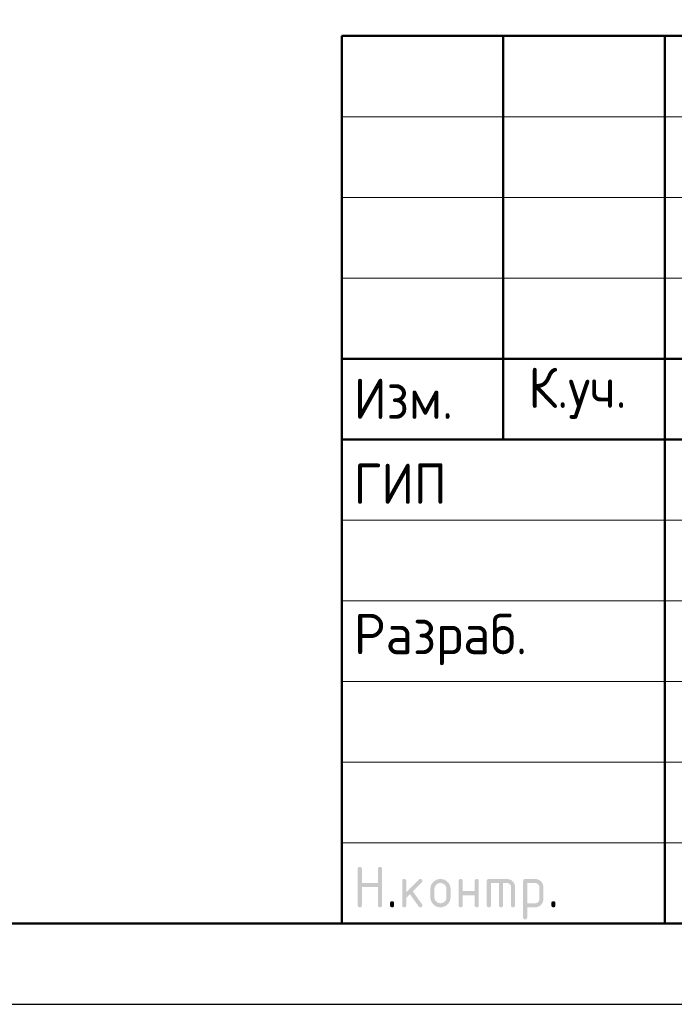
# Model space of a CAD drawing. Header units: millimetres. Extents: x 0 to 21005, y -5 to 14850.
# Tile 5 of 10: x 10502 to 12530, y 0 to 3051. Entities that reach past the tile are written whole.
import ezdxf

# ---------------------------------------------------------------- set-up
doc = ezdxf.new("R2010")
doc.units = ezdxf.units.MM
doc.layers.add('Standard', color=7, linetype='Continuous', lineweight=25)
doc.styles.add('ISOCPEUR', font='txt')

msp = doc.modelspace()

# ---------------------------------------------------------------- hatches: boundary and pattern name
at = {"layer": 'Standard', "linetype": 'Continuous', "lineweight": 25, "transparency": 33554687}
for points in [[(11549.5, 306.9), (11549.5, 419.4), (11549.5, 420.2), (11549.6, 420.9), (11549.7, 421.5), (11549.9, 422.1), (11550.1, 422.7), (11550.4, 423.2), (11550.7, 423.7), (11551.1, 424.1), (11551.5, 424.5), (11552, 424.8), (11552.5, 425.1), (11553.1, 425.3), (11553.6, 425.4), (11554.3, 425.5), (11555, 425.6), (11555.8, 425.6), (11556.6, 425.6), (11557.3, 425.5), (11558, 425.4), (11558.5, 425.3), (11559.1, 425.1), (11559.6, 424.8), (11560.1, 424.5), (11560.5, 424.1), (11560.9, 423.7), (11561.2, 423.2), (11561.5, 422.7), (11561.7, 422.1), (11561.9, 421.5), (11562, 420.9), (11562.1, 420.2), (11562.1, 419.4), (11562.1, 375.7), (11611.9, 375.7), (11611.9, 419.4), (11611.9, 420.2), (11612, 420.9), (11612.1, 421.5), (11612.3, 422.1), (11612.5, 422.7), (11612.8, 423.2), (11613.1, 423.7), (11613.5, 424.1), (11613.9, 424.5), (11614.4, 424.8), (11614.9, 425.1), (11615.4, 425.3), (11616, 425.4), (11616.7, 425.5), (11617.4, 425.6), (11618.2, 425.6), (11619, 425.6), (11619.7, 425.5), (11620.3, 425.4), (11620.9, 425.3), (11621.5, 425.1), (11622, 424.8), (11622.5, 424.5), (11622.9, 424.1), (11623.3, 423.7), (11623.6, 423.2), (11623.9, 422.7), (11624.1, 422.1), (11624.3, 421.5), (11624.3, 420.9), (11624.4, 420.2), (11624.4, 419.4), (11624.4, 306.9), (11624.4, 306.1), (11624.3, 305.4), (11624.3, 304.7), (11624.1, 304.2), (11623.9, 303.6), (11623.6, 303.1), (11623.3, 302.6), (11622.9, 302.2), (11622.5, 301.8), (11622, 301.5), (11621.5, 301.2), (11620.9, 301), (11620.3, 300.8), (11619.7, 300.7), (11619, 300.6), (11618.2, 300.6), (11617.4, 300.6), (11616.7, 300.7), (11616, 300.8), (11615.4, 301), (11614.9, 301.2), (11614.4, 301.5), (11613.9, 301.8), (11613.5, 302.2), (11613.1, 302.6), (11612.8, 303.1), (11612.5, 303.6), (11612.3, 304.2), (11612.1, 304.7), (11612, 305.4), (11611.9, 306.1), (11611.9, 306.9), (11611.9, 363.1), (11562.1, 363.1), (11562.1, 306.9), (11562.1, 306.1), (11562, 305.4), (11561.9, 304.7), (11561.7, 304.2), (11561.5, 303.6), (11561.2, 303.1), (11560.9, 302.6), (11560.5, 302.2), (11560.1, 301.8), (11559.6, 301.5), (11559.1, 301.2), (11558.5, 301), (11558, 300.8), (11557.3, 300.7), (11556.6, 300.6), (11555.8, 300.6), (11555, 300.6), (11554.3, 300.7), (11553.6, 300.8), (11553.1, 301), (11552.5, 301.2), (11552, 301.5), (11551.5, 301.8), (11551.1, 302.2), (11550.7, 302.6), (11550.4, 303.1), (11550.1, 303.6), (11549.9, 304.2), (11549.7, 304.7), (11549.6, 305.4), (11549.5, 306.1)], [(11699.5, 347), (11738.8, 386.3), (11739.2, 386.7), (11739.7, 387.1), (11740.2, 387.4), (11740.8, 387.6), (11741.3, 387.9), (11741.9, 388), (11742.5, 388.1), (11743.2, 388.1), (11744, 388.1), (11744.7, 388), (11745.4, 387.9), (11745.9, 387.7), (11746.5, 387.5), (11747, 387.2), (11747.5, 386.9), (11747.9, 386.5), (11748.3, 386.1), (11748.6, 385.6), (11748.9, 385.1), (11749.1, 384.6), (11749.3, 384), (11749.4, 383.3), (11749.5, 382.6), (11749.5, 381.8), (11749.5, 381.2), (11749.3, 380.6), (11749.2, 380.1), (11749, 379.5), (11748.7, 379), (11748.4, 378.5), (11748, 378), (11747.6, 377.5), (11720.1, 350), (11748.2, 310.5), (11748.8, 309.6), (11749.1, 308.7), (11749.5, 307.8), (11749.5, 306.8), (11749.5, 306), (11749.4, 305.4), (11749.3, 304.7), (11749.1, 304.1), (11748.9, 303.5), (11748.6, 303), (11748.3, 302.6), (11747.9, 302.2), (11747.5, 301.8), (11747, 301.5), (11746.5, 301.2), (11745.9, 301), (11745.4, 300.8), (11744.7, 300.7), (11744, 300.6), (11743.2, 300.6), (11742.4, 300.6), (11741.6, 300.8), (11740.9, 301), (11740.2, 301.3), (11739.6, 301.6), (11739, 302.1), (11738.5, 302.6), (11738, 303.3), (11711.1, 341.1), (11699.5, 329.4), (11699.5, 306.9), (11699.5, 306.1), (11699.4, 305.4), (11699.3, 304.7), (11699.1, 304.2), (11698.9, 303.6), (11698.6, 303.1), (11698.3, 302.6), (11697.9, 302.2), (11697.5, 301.8), (11697, 301.5), (11696.5, 301.2), (11696, 301), (11695.4, 300.8), (11694.7, 300.7), (11694, 300.6), (11693.2, 300.6), (11692.4, 300.6), (11691.7, 300.7), (11691.1, 300.8), (11690.5, 301), (11689.9, 301.2), (11689.4, 301.5), (11688.9, 301.8), (11688.5, 302.2), (11688.1, 302.6), (11687.8, 303.1), (11687.5, 303.6), (11687.3, 304.2), (11687.1, 304.7), (11687, 305.4), (11687, 306.1), (11687, 306.9), (11687, 381.8), (11687, 382.6), (11687, 383.3), (11687.1, 384), (11687.3, 384.6), (11687.5, 385.1), (11687.8, 385.6), (11688.1, 386.1), (11688.5, 386.5), (11688.9, 386.9), (11689.4, 387.2), (11689.9, 387.5), (11690.5, 387.7), (11691.1, 387.9), (11691.7, 388), (11692.4, 388.1), (11693.2, 388.1), (11694, 388.1), (11694.7, 388), (11695.4, 387.9), (11696, 387.7), (11696.5, 387.5), (11697, 387.2), (11697.5, 386.9), (11697.9, 386.5), (11698.3, 386.1), (11698.6, 385.6), (11698.9, 385.1), (11699.1, 384.6), (11699.3, 384), (11699.4, 383.3), (11699.5, 382.6), (11699.5, 381.8)], [(11874.3, 338.1), (11874.3, 306.9), (11874.3, 306.1), (11874.2, 305.4), (11874.1, 304.7), (11873.9, 304.2), (11873.7, 303.6), (11873.5, 303.1), (11873.2, 302.6), (11872.8, 302.2), (11872.4, 301.8), (11871.9, 301.5), (11871.4, 301.2), (11870.8, 301), (11870.2, 300.8), (11869.5, 300.7), (11868.9, 300.6), (11868.1, 300.6), (11867.3, 300.6), (11866.6, 300.7), (11865.9, 300.8), (11865.3, 301), (11864.7, 301.2), (11864.3, 301.5), (11863.8, 301.8), (11863.4, 302.2), (11863, 302.6), (11862.7, 303.1), (11862.4, 303.6), (11862.2, 304.2), (11862, 304.7), (11861.9, 305.4), (11861.8, 306.1), (11861.8, 306.9), (11861.8, 381.8), (11861.8, 382.6), (11861.9, 383.3), (11862, 384), (11862.2, 384.6), (11862.4, 385.1), (11862.7, 385.6), (11863, 386.1), (11863.4, 386.5), (11863.8, 386.9), (11864.3, 387.2), (11864.7, 387.5), (11865.3, 387.7), (11865.9, 387.9), (11866.6, 388), (11867.3, 388.1), (11868.1, 388.1), (11868.9, 388.1), (11869.5, 388), (11870.2, 387.9), (11870.8, 387.7), (11871.4, 387.5), (11871.9, 387.2), (11872.4, 386.9), (11872.8, 386.5), (11873.2, 386.1), (11873.5, 385.6), (11873.7, 385.2), (11873.9, 384.6), (11874.1, 384), (11874.2, 383.3), (11874.3, 382.6), (11874.3, 381.8), (11874.3, 350.6), (11911.7, 350.6), (11911.7, 381.8), (11911.7, 382.6), (11911.8, 383.3), (11911.9, 384), (11912.1, 384.6), (11912.3, 385.2), (11912.6, 385.6), (11912.8, 386.1), (11913.2, 386.5), (11913.6, 386.9), (11914.1, 387.2), (11914.6, 387.5), (11915.2, 387.7), (11915.8, 387.9), (11916.5, 388), (11917.1, 388.1), (11917.9, 388.1), (11918.7, 388.1), (11919.4, 388), (11920.1, 387.9), (11920.7, 387.7), (11921.3, 387.5), (11921.7, 387.2), (11922.2, 386.9), (11922.6, 386.5), (11923, 386.1), (11923.3, 385.6), (11923.6, 385.1), (11923.8, 384.6), (11924, 384), (11924.1, 383.3), (11924.2, 382.6), (11924.2, 381.8), (11924.2, 306.9), (11924.2, 306.1), (11924.1, 305.4), (11924, 304.7), (11923.8, 304.2), (11923.6, 303.6), (11923.3, 303.1), (11923, 302.6), (11922.6, 302.2), (11922.2, 301.8), (11921.7, 301.5), (11921.3, 301.2), (11920.7, 301), (11920.1, 300.8), (11919.4, 300.7), (11918.7, 300.6), (11917.9, 300.6), (11917.1, 300.6), (11916.5, 300.7), (11915.8, 300.8), (11915.2, 301), (11914.6, 301.2), (11914.1, 301.5), (11913.6, 301.8), (11913.2, 302.2), (11912.8, 302.6), (11912.6, 303.1), (11912.3, 303.6), (11912.1, 304.2), (11911.9, 304.7), (11911.8, 305.4), (11911.7, 306.1), (11911.7, 306.9), (11911.7, 338.1)], [(11955.5, 388.1), (12011.7, 388.1), (12013, 388.1), (12014.2, 388), (12015.5, 387.8), (12016.7, 387.6), (12017.9, 387.4), (12019.1, 387.1), (12020.2, 386.7), (12021.3, 386.3), (12022.4, 385.8), (12023.5, 385.2), (12024.5, 384.7), (12025.5, 384), (12026.6, 383.3), (12027.5, 382.5), (12028.5, 381.7), (12029.4, 380.8), (12030.3, 379.9), (12031.1, 378.9), (12031.9, 378), (12032.6, 376.9), (12033.3, 375.9), (12033.8, 374.9), (12034.4, 373.8), (12034.8, 372.7), (12035.3, 371.6), (12035.6, 370.5), (12036, 369.3), (12036.2, 368.1), (12036.4, 366.9), (12036.6, 365.6), (12036.7, 364.4), (12036.7, 363.1), (12036.7, 306.9), (12036.7, 306.1), (12036.6, 305.4), (12036.5, 304.7), (12036.3, 304.2), (12036.1, 303.6), (12035.8, 303.1), (12035.5, 302.6), (12035.1, 302.2), (12034.7, 301.8), (12034.2, 301.5), (12033.7, 301.2), (12033.1, 301), (12032.6, 300.8), (12031.9, 300.7), (12031.2, 300.6), (12030.4, 300.6), (12029.6, 300.6), (12028.9, 300.7), (12028.3, 300.8), (12027.7, 301), (12027.1, 301.2), (12026.6, 301.5), (12026.1, 301.8), (12025.7, 302.2), (12025.3, 302.6), (12025, 303.1), (12024.7, 303.6), (12024.5, 304.2), (12024.3, 304.7), (12024.2, 305.4), (12024.1, 306.1), (12024.1, 306.9), (12024.1, 363.1), (12024.1, 364.4), (12023.9, 365.6), (12023.7, 366.8), (12023.2, 367.9), (12022.8, 369), (12022.1, 370.1), (12021.5, 371.1), (12020.6, 372), (12019.7, 372.9), (12018.7, 373.5), (12017.7, 374.2), (12016.5, 374.7), (12015.4, 375.1), (12014.2, 375.3), (12013, 375.5), (12011.7, 375.5), (11999.2, 375.5), (11999.2, 306.9), (11999.2, 306.1), (11999.1, 305.4), (11999, 304.7), (11998.8, 304.2), (11998.6, 303.6), (11998.3, 303.1), (11998, 302.6), (11997.7, 302.2), (11997.3, 301.8), (11996.8, 301.5), (11996.3, 301.2), (11995.7, 301), (11995.1, 300.8), (11994.4, 300.7), (11993.7, 300.6), (11993, 300.6), (11992.2, 300.6), (11991.5, 300.7), (11990.8, 300.8), (11990.2, 301), (11989.6, 301.2), (11989.1, 301.5), (11988.7, 301.8), (11988.3, 302.2), (11987.9, 302.6), (11987.6, 303.1), (11987.3, 303.6), (11987.1, 304.2), (11986.9, 304.7), (11986.8, 305.4), (11986.7, 306.1), (11986.7, 306.9), (11986.7, 375.5), (11961.8, 375.5), (11961.8, 306.9), (11961.8, 306.1), (11961.7, 305.4), (11961.6, 304.7), (11961.4, 304.2), (11961.2, 303.6), (11960.9, 303.1), (11960.6, 302.6), (11960.2, 302.2), (11959.8, 301.8), (11959.3, 301.5), (11958.8, 301.2), (11958.2, 301), (11957.7, 300.8), (11957, 300.7), (11956.3, 300.6), (11955.5, 300.6), (11954.7, 300.6), (11954, 300.7), (11953.4, 300.8), (11952.8, 301), (11952.2, 301.2), (11951.7, 301.5), (11951.2, 301.8), (11950.8, 302.2), (11950.4, 302.6), (11950.1, 303.1), (11949.8, 303.6), (11949.6, 304.2), (11949.4, 304.7), (11949.3, 305.4), (11949.2, 306.1), (11949.2, 306.9), (11949.2, 381.8), (11949.2, 382.6), (11949.3, 383.3), (11949.4, 384), (11949.6, 384.6), (11949.8, 385.1), (11950.1, 385.6), (11950.4, 386.1), (11950.8, 386.5), (11951.2, 386.9), (11951.7, 387.2), (11952.2, 387.5), (11952.8, 387.7), (11953.3, 387.9), (11954, 388), (11954.7, 388.1)], [(11649.5, 313.2), (11649.5, 313.9), (11649.6, 314.6), (11649.7, 315.3), (11649.9, 315.9), (11650.1, 316.5), (11650.4, 317), (11650.7, 317.5), (11651.1, 317.9), (11651.5, 318.3), (11651.9, 318.5), (11652.4, 318.8), (11653, 319), (11653.6, 319.2), (11654.3, 319.3), (11655, 319.4), (11655.8, 319.4), (11656.5, 319.4), (11657.2, 319.3), (11657.9, 319.2), (11658.5, 319), (11659.1, 318.8), (11659.6, 318.5), (11660.1, 318.3), (11660.4, 317.9), (11660.8, 317.5), (11661.1, 317), (11661.4, 316.5), (11661.6, 315.9), (11661.8, 315.3), (11661.9, 314.6), (11662, 313.9), (11662, 313.2), (11662, 306.9), (11662, 306.1), (11661.9, 305.4), (11661.8, 304.8), (11661.6, 304.2), (11661.4, 303.6), (11661.1, 303.1), (11660.8, 302.6), (11660.4, 302.2), (11660.1, 301.8), (11659.6, 301.5), (11659.1, 301.2), (11658.5, 301), (11657.9, 300.8), (11657.2, 300.7), (11656.5, 300.6), (11655.8, 300.6), (11655, 300.6), (11654.3, 300.7), (11653.6, 300.8), (11653, 301), (11652.4, 301.2), (11651.9, 301.5), (11651.5, 301.8), (11651.1, 302.2), (11650.7, 302.6), (11650.4, 303.1), (11650.1, 303.6), (11649.9, 304.2), (11649.7, 304.8), (11649.6, 305.4), (11649.5, 306.1), (11649.5, 306.9)], [(12149.1, 313.2), (12149.1, 313.9), (12149.2, 314.6), (12149.3, 315.3), (12149.5, 315.9), (12149.7, 316.5), (12150, 317), (12150.3, 317.5), (12150.7, 317.9), (12151.1, 318.3), (12151.6, 318.5), (12152.1, 318.8), (12152.7, 319), (12153.3, 319.2), (12153.9, 319.3), (12154.6, 319.4), (12155.4, 319.4), (12156.2, 319.4), (12156.9, 319.3), (12157.6, 319.2), (12158.2, 319), (12158.7, 318.8), (12159.2, 318.5), (12159.7, 318.3), (12160.1, 317.9), (12160.5, 317.5), (12160.8, 317), (12161.1, 316.5), (12161.3, 315.9), (12161.5, 315.3), (12161.6, 314.6), (12161.7, 313.9), (12161.7, 313.2), (12161.7, 306.9), (12161.7, 306.1), (12161.6, 305.4), (12161.5, 304.8), (12161.3, 304.2), (12161.1, 303.6), (12160.8, 303.1), (12160.5, 302.6), (12160.1, 302.2), (12159.7, 301.8), (12159.2, 301.5), (12158.7, 301.2), (12158.2, 301), (12157.6, 300.8), (12156.9, 300.7), (12156.2, 300.6), (12155.4, 300.6), (12154.6, 300.6), (12153.9, 300.7), (12153.3, 300.8), (12152.7, 301), (12152.1, 301.2), (12151.6, 301.5), (12151.1, 301.8), (12150.7, 302.2), (12150.3, 302.6), (12150, 303.1), (12149.7, 303.6), (12149.5, 304.2), (12149.3, 304.8), (12149.2, 305.4), (12149.1, 306.1), (12149.1, 306.9)]]:
    msp.add_hatch(color=7, dxfattribs=at).paths.add_polyline_path(points, flags=16)
h = msp.add_hatch(color=7, dxfattribs=at)
h.paths.add_polyline_path([(11774.4, 331.9), (11774.4, 356.8), (11774.4, 358.5), (11774.5, 360), (11774.7, 361.6), (11775, 363.1), (11775.2, 364.6), (11775.7, 366), (11776.1, 367.5), (11776.7, 368.9), (11777.2, 370.2), (11777.9, 371.6), (11778.7, 372.9), (11779.5, 374.1), (11780.4, 375.4), (11781.4, 376.6), (11782.4, 377.8), (11783.5, 378.9), (11784.6, 380.1), (11785.8, 381.1), (11787, 382.1), (11788.3, 382.9), (11789.6, 383.8), (11790.9, 384.5), (11792.2, 385.2), (11793.6, 385.8), (11795, 386.4), (11796.4, 386.8), (11797.8, 387.2), (11799.3, 387.5), (11800.8, 387.8), (11802.4, 387.9), (11804, 388.1), (11805.6, 388.1), (11807.2, 388.1), (11808.8, 387.9), (11810.4, 387.8), (11811.9, 387.5), (11813.4, 387.2), (11814.8, 386.8), (11816.3, 386.4), (11817.7, 385.8), (11819.1, 385.3), (11820.4, 384.5), (11821.7, 383.8), (11823, 383), (11824.2, 382.1), (11825.4, 381.2), (11826.6, 380.2), (11827.7, 379), (11828.9, 377.9), (11829.9, 376.7), (11830.8, 375.5), (11831.7, 374.3), (11832.5, 373), (11833.2, 371.7), (11833.9, 370.4), (11834.5, 369), (11835.1, 367.6), (11835.5, 366.1), (11835.9, 364.7), (11836.2, 363.2), (11836.5, 361.7), (11836.6, 360.1), (11836.8, 358.5), (11836.8, 356.8), (11836.8, 331.9), (11836.8, 330.2), (11836.6, 328.7), (11836.5, 327.1), (11836.2, 325.6), (11835.9, 324.1), (11835.5, 322.7), (11835.1, 321.2), (11834.5, 319.9), (11833.9, 318.5), (11833.2, 317.2), (11832.5, 315.8), (11831.6, 314.6), (11830.8, 313.3), (11829.8, 312.1), (11828.8, 310.9), (11827.6, 309.8), (11826.5, 308.6), (11825.3, 307.6), (11824.1, 306.6), (11822.8, 305.8), (11821.6, 304.9), (11820.3, 304.2), (11818.9, 303.5), (11817.6, 302.9), (11816.2, 302.4), (11814.7, 301.9), (11813.3, 301.5), (11811.8, 301.2), (11810.3, 300.9), (11808.7, 300.8), (11807.2, 300.6), (11805.6, 300.6), (11804, 300.6), (11802.4, 300.8), (11800.8, 300.9), (11799.3, 301.2), (11797.8, 301.5), (11796.4, 301.9), (11795, 302.4), (11793.6, 302.9), (11792.2, 303.5), (11790.9, 304.2), (11789.6, 304.9), (11788.3, 305.8), (11787, 306.6), (11785.8, 307.6), (11784.6, 308.6), (11783.5, 309.8), (11782.4, 310.9), (11781.4, 312.1), (11780.4, 313.3), (11779.5, 314.6), (11778.7, 315.8), (11777.9, 317.2), (11777.2, 318.5), (11776.7, 319.9), (11776.1, 321.2), (11775.7, 322.7), (11775.2, 324.1), (11775, 325.6), (11774.7, 327.1), (11774.5, 328.7), (11774.4, 330.2)], flags=16)
h.paths.add_polyline_path([(11824.2, 331.9), (11824.2, 356.9), (11824.2, 358.8), (11823.9, 360.6), (11823.6, 362.4), (11822.9, 364.1), (11822.2, 365.8), (11821.2, 367.3), (11820.1, 368.8), (11818.8, 370.2), (11817.4, 371.5), (11815.9, 372.6), (11814.4, 373.6), (11812.7, 374.3), (11811.1, 375), (11809.3, 375.3), (11807.5, 375.6), (11805.6, 375.6), (11803.6, 375.6), (11801.8, 375.3), (11800.1, 375), (11798.4, 374.3), (11796.8, 373.6), (11795.2, 372.6), (11793.7, 371.5), (11792.4, 370.2), (11791, 368.8), (11790, 367.3), (11789, 365.8), (11788.3, 364.1), (11787.6, 362.4), (11787.2, 360.6), (11786.9, 358.8), (11786.9, 356.9), (11786.9, 331.9), (11786.9, 329.9), (11787.2, 328.1), (11787.6, 326.3), (11788.3, 324.7), (11788.9, 323), (11790, 321.5), (11791, 320), (11792.3, 318.6), (11793.7, 317.2), (11795.2, 316.2), (11796.7, 315.2), (11798.3, 314.5), (11800, 313.8), (11801.8, 313.5), (11803.6, 313.2), (11805.6, 313.2), (11807.5, 313.2), (11809.3, 313.5), (11811.1, 313.9), (11812.7, 314.5), (11814.4, 315.2), (11815.9, 316.3), (11817.4, 317.3), (11818.8, 318.7), (11820.1, 320), (11821.2, 321.5), (11822.2, 323.1), (11822.9, 324.7), (11823.6, 326.4), (11823.9, 328.2), (11824.2, 330)])
h = msp.add_hatch(color=7, dxfattribs=at)
h.paths.add_polyline_path([(12061.7, 381.8), (12061.7, 382.6), (12061.8, 383.3), (12061.9, 384), (12062.1, 384.6), (12062.3, 385.1), (12062.6, 385.6), (12062.9, 386.1), (12063.3, 386.5), (12063.7, 386.9), (12064.2, 387.2), (12064.6, 387.5), (12065.2, 387.7), (12065.8, 387.9), (12066.5, 388), (12067.2, 388.1), (12068, 388.1), (12099.1, 388.1), (12100.5, 388.1), (12101.7, 388), (12103, 387.8), (12104.2, 387.6), (12105.4, 387.4), (12106.6, 387.1), (12107.7, 386.7), (12108.8, 386.3), (12109.9, 385.8), (12111, 385.2), (12112, 384.7), (12113, 384), (12114.1, 383.3), (12115, 382.5), (12116, 381.7), (12116.9, 380.8), (12117.8, 379.9), (12118.6, 379), (12119.4, 378), (12120, 377), (12120.7, 376), (12121.3, 374.9), (12121.8, 373.9), (12122.3, 372.8), (12122.7, 371.7), (12123.1, 370.5), (12123.4, 369.4), (12123.6, 368.1), (12123.9, 366.9), (12124, 365.7), (12124.1, 364.4), (12124.1, 363.1), (12124.1, 325.6), (12124.1, 324.3), (12124, 323.1), (12123.9, 321.8), (12123.6, 320.6), (12123.4, 319.4), (12123.1, 318.3), (12122.7, 317.1), (12122.3, 316), (12121.8, 314.9), (12121.3, 313.8), (12120.7, 312.8), (12120, 311.8), (12119.4, 310.8), (12118.6, 309.8), (12117.8, 308.8), (12116.9, 307.9), (12116, 307), (12115, 306.2), (12114.1, 305.4), (12113.1, 304.7), (12112.1, 304.1), (12111, 303.5), (12109.9, 302.9), (12108.8, 302.5), (12107.7, 302), (12106.6, 301.7), (12105.4, 301.3), (12104.2, 301.1), (12103, 300.9), (12101.7, 300.8), (12100.5, 300.6), (12099.2, 300.6), (12074.2, 300.6), (12074.2, 269.4), (12074.2, 268.7), (12074.1, 268), (12074, 267.3), (12073.8, 266.7), (12073.7, 266.1), (12073.4, 265.6), (12073.1, 265.1), (12072.7, 264.7), (12072.3, 264.4), (12071.8, 264.1), (12071.3, 263.8), (12070.7, 263.6), (12070.1, 263.4), (12069.4, 263.3), (12068.8, 263.2), (12068, 263.2), (12067.2, 263.2), (12066.5, 263.3), (12065.8, 263.4), (12065.2, 263.6), (12064.7, 263.8), (12064.2, 264.1), (12063.7, 264.4), (12063.3, 264.8), (12062.9, 265.1), (12062.6, 265.6), (12062.3, 266.1), (12062.1, 266.7), (12061.9, 267.3), (12061.8, 268), (12061.7, 268.7), (12061.7, 269.4)], flags=16)
h.paths.add_polyline_path([(12074.2, 375.5), (12074.2, 313.2), (12099.1, 313.2), (12100.4, 313.2), (12101.6, 313.4), (12102.8, 313.6), (12103.9, 314.1), (12105, 314.5), (12106, 315.2), (12107, 315.9), (12107.9, 316.8), (12108.9, 317.7), (12109.5, 318.7), (12110.2, 319.7), (12110.7, 320.8), (12111.1, 321.9), (12111.4, 323.1), (12111.6, 324.3), (12111.6, 325.6), (12111.6, 363.1), (12111.6, 364.4), (12111.4, 365.6), (12111.1, 366.8), (12110.7, 367.9), (12110.2, 369.1), (12109.6, 370.1), (12108.9, 371.1), (12108, 372), (12107.1, 372.9), (12106.1, 373.5), (12105.1, 374.2), (12104, 374.7), (12102.9, 375.1), (12101.7, 375.3), (12100.5, 375.5), (12099.1, 375.5)])

# ---------------------------------------------------------------- linework, layer by layer
at = {"layer": 'Standard', "color": 7, "linetype": 'Continuous', "lineweight": 50, "transparency": 33554687}
for p, q in [((11500, 250), (11500, 3000)), ((11500, 3000), (20750, 3000)), ((12000, 1750), (12000, 3000)), ((12500, 250), (12500, 3000)), ((11500, 2000), (14750, 2000)), ((11500, 2000), (14750, 2000)), ((11500, 1750), (14750, 1750)), ((11500, 1750), (14750, 1750))]:
    msp.add_line(p, q, dxfattribs=at)
at = {"layer": 'Standard', "color": 7, "linetype": 'Continuous', "lineweight": 13, "transparency": 33554687}
for p, q in [((11500, 2750), (14750, 2750)), ((11500, 2500), (14750, 2500)), ((11500, 2250), (14750, 2250)), ((11500, 1500), (14750, 1500)), ((11500, 1250), (14750, 1250)), ((11500, 1250), (14750, 1250)), ((11500, 1000), (14750, 1000)), ((11500, 1000), (14750, 1000)), ((11500, 750), (14750, 750)), ((11500, 500), (14750, 500))]:
    msp.add_line(p, q, dxfattribs=at)
at = {"layer": 'Standard', "color": 7, "linetype": 'Continuous', "lineweight": 25, "transparency": 33554687}
msp.add_line((11500, 250), (20750, 250), dxfattribs=at)
msp.add_line((11500, 250), (20750, 250), dxfattribs=at)
msp.add_line((11500, 250), (20750, 250), dxfattribs=at)
msp.add_lwpolyline([(0, 0), (21000, 0), (21000, 14850), (0, 14850), (0, 0)], close=True, dxfattribs=at)
at = {"layer": 'Standard', "color": 7, "linetype": 'Continuous', "lineweight": 50, "transparency": 33554687}
msp.add_lwpolyline([(1000, 14600), (20750, 14600), (20750, 250), (1000, 250), (1000, 14600)], close=True, dxfattribs=at)
at = {"layer": 'Standard', "color": 7, "linetype": 'Continuous', "lineweight": 25, "transparency": 33554687}
msp.add_lwpolyline([(20750, 3000), (11500, 3000), (11500, 250), (20750, 250), (20750, 3000)], dxfattribs=at)

# ---------------------------------------------------------------- texts
at = {"layer": 'Standard', "color": 7, "linetype": 'Continuous', "lineweight": 13, "transparency": 33554687, "insert": (11500, 3845.3), "char_height": 140, "width": 6519.45, "attachment_point": 1, "line_spacing_factor": 1.084337}
msp.add_mtext('\\A1;{\\fISOCPEUR|i0|b0;\\H139.999998;\\W1.000000;\\C7;1. Общие указания см. лист 1}\\P{\\fISOCPEUR|i0|b0;\\H139.999998;\\W1.000000;\\C7;2. Ведомость деталей см. лист 8. Ведомость расхода стали см. лист 1.1}\\P{\\fISOCPEUR|i0|b0;\\H139.999998;\\W1.000000;\\C7;3. Сечение 1-1 см. лист 8, сечения а-а...в-в см. лист 6}\\P', dxfattribs=at)
at = {"layer": 'Standard', "color": 7, "linetype": 'Continuous', "lineweight": 25, "transparency": 33554687, "char_height": 125, "attachment_point": 7, "style": 'ISOCPEUR'}
for s, insert, width in [('\\W0.93;Изм.', (11537, 1813.8), 376.448), ('\\W0.93;К.уч.', (12078, 1813.8), 408.006), ('\\W0.92;ГИП', (11537, 1550.6), 344.81), ('\\W0.96;Разраб.', (11537, 1050.6), 653.281)]:
    msp.add_mtext(s, dxfattribs=dict(at, insert=insert, width=width))

doc.saveas('drawing.dxf')
